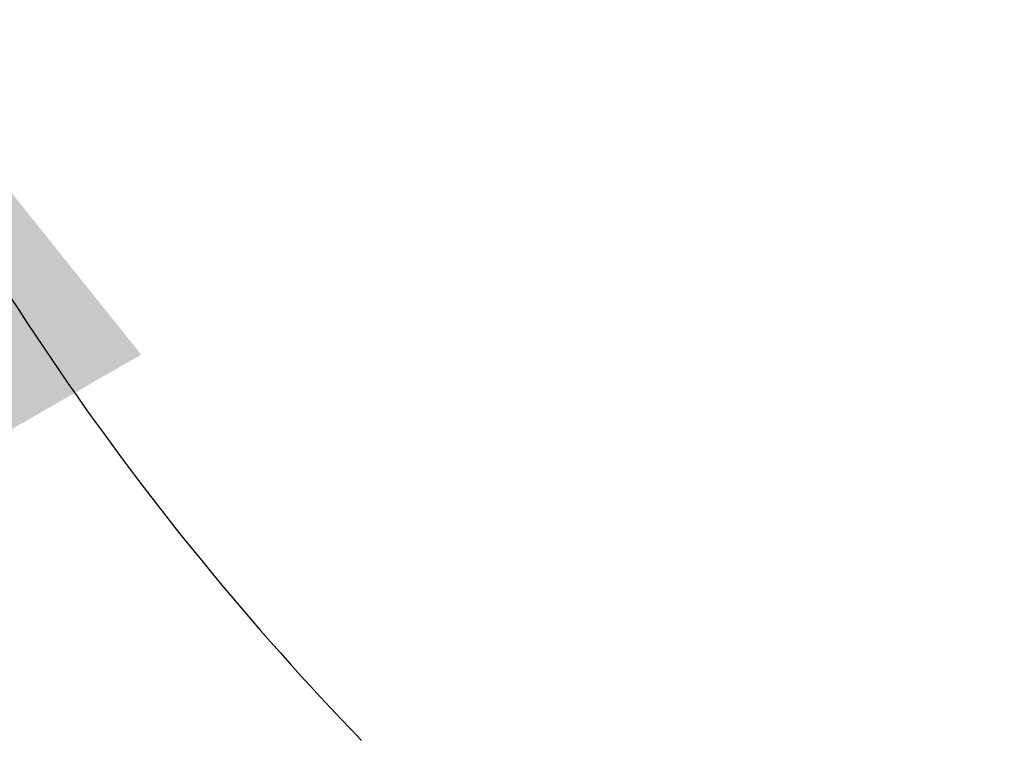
# Model space of a CAD drawing. Header units: inches. Extents: x 0.2 to 10.8, y 0.2 to 8.2.
# Tile 147 of 156: x 6.005 to 6.26, y 4.973 to 5.16. Entities that reach past the tile are written whole.
import ezdxf

# ---------------------------------------------------------------- set-up
doc = ezdxf.new("R2010")
doc.units = ezdxf.units.IN
doc.header["$MEASUREMENT"] = 0
doc.layers.add('DIMENSIONS', color=140, linetype='Continuous')
doc.styles.add('SLDTEXTSTYLE0', font='TXT', dxfattribs={"width": 0.7})
doc.dimstyles.new('SLDDIMSTYLE4', dxfattribs={"dimtxt": 0.084961, "dimasz": 0.13, "dimexe": 0, "dimexo": 0.0625, "dimgap": 0.02124, "dimtad": 0, "dimtih": 1, "dimtoh": 1, "dimdec": 4, "dimlfac": 20, "dimzin": 12, "dimdsep": 46, "dimtxsty": 'SLDTEXTSTYLE0', "dimsah": 1, "dimcen": 0.09, "dimadec": 0, "dimazin": 3, "dimtfac": 1, "dimtdec": 0, "dimtofl": 0, "dimtmove": 0, "dimatfit": 3, "dimfxl": 0, "dimfrac": 2, "dimtolj": 1, "dimtzin": 12, "dimarcsym": 0})

# ---------------------------------------------------------------- blocks, each defined once
blk = doc.blocks.new('_D_13')
at = {"layer": 'DIMENSIONS'}
blk.add_line((6.47204, 5.49002), (5.75929, 5.49002), dxfattribs=at)
for start, end in [(160.98105, 180), (205, 224.01895)]:
    blk.add_arc((6.62844, 5.49002), 0.74416, start, end, dxfattribs=at)
for points in [[(5.88429, 5.49002), (5.91544, 5.61781), (5.87559, 5.62127)], [(5.95401, 5.17553), (6.00159, 5.05291), (6.03625, 5.07288)]]:
    blk.add_solid(points, dxfattribs=at)
at = {"layer": 'DIMENSIONS', "insert": (5.80069, 5.37097), "char_height": 0.083333, "attachment_point": 1, "style": 'SLDTEXTSTYLE0'}
blk.add_mtext('25°', dxfattribs=at)

msp = doc.modelspace()

# ---------------------------------------------------------------- dimensions: what is measured, and where the dimension line sits
at = {"layer": 'DIMENSIONS'}
dim = msp.add_angular_dim_2l(base=(5.8945138, 5.6129673), line1=((6.5220371, 5.4900249), (6.6284428, 5.4900249)), line2=((5.8463519, 5.1253299), (6.6284428, 5.4900249)), dimstyle='SLDDIMSTYLE4', dxfattribs=at)
dim.commit()
dim.dimension.update_dxf_attribs({"geometry": '_D_13', "text_midpoint": (5.9014637, 5.3310659), "dimtype": 162})

doc.saveas('drawing.dxf')
